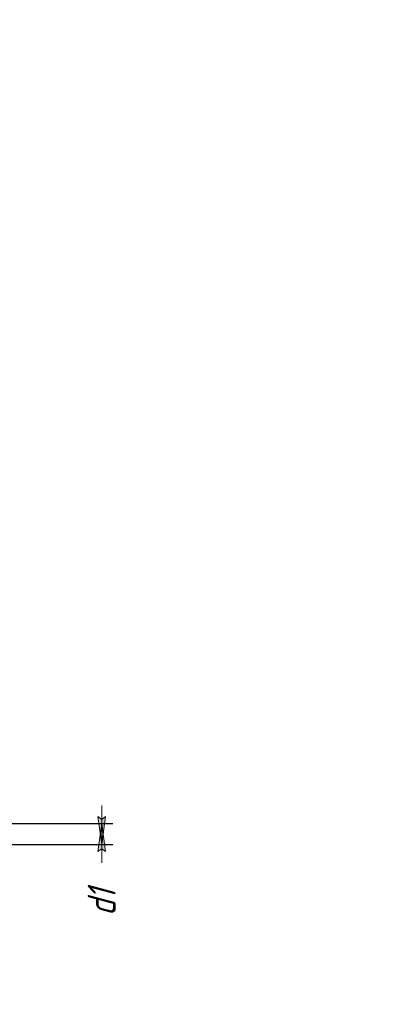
# Model space of a CAD drawing. Header units: millimetres. Extents: x 0 to 297, y 0 to 420.
# Tile 19 of 19: x 231 to 297, y 244 to 420. Entities that reach past the tile are written whole.
import ezdxf

# ---------------------------------------------------------------- set-up
doc = ezdxf.new("R2010")
doc.units = ezdxf.units.MM
doc.linetypes.add('K5LT_THIN', pattern=[0])
doc.layers.add('Системный слой', color=7, linetype='Continuous')
doc.styles.add('KDIMTEXTSTYLE', font='GOST_AU.SHX', dxfattribs={"width": 0.96, "oblique": 15, "height": 5})
doc.dimstyles.new('KDIMSTYLE (0.25)', dxfattribs={"dimtxt": 5, "dimasz": 1, "dimexe": 2, "dimexo": 0, "dimgap": 1, "dimtad": 1, "dimlfac": 4, "dimtxsty": 'KDIMTEXTSTYLE', "dimsah": 1, "dimcen": 0, "dimdle": 1, "dimadec": 0, "dimazin": 0, "dimtfac": 0.667, "dimtmove": 0, "dimatfit": 3, "dimfxl": 1, "dimtvp": 1, "dimtolj": 1, "dimtzin": 0, "dimarcsym": 0})

# ---------------------------------------------------------------- blocks, each defined once
blk = doc.blocks.new('KDIMARROW_02')
at = {"layer": 'Системный слой'}
blk.add_hatch(color=0, dxfattribs=at).paths.add_polyline_path([(4.5, 0), (5, 0.66), (0, 0), (5, -0.66)])
at = {"layer": 'Системный слой', "color": 0, "linetype": 'K5LT_THIN', "lineweight": 18}
for p, q in [((0, 0), (-1, 0)), ((5, 0.66), (0, 0)), ((0, 0), (5, -0.66)), ((0, 0), (7, 0)), ((4.5, 0), (5, 0.66)), ((5, -0.66), (4.5, 0))]:
    blk.add_line(p, q, dxfattribs=at)

msp = doc.modelspace()

# ---------------------------------------------------------------- dimensions: what is measured, and where the dimension line sits
at = {"layer": 'Системный слой', "color": 7}
msp.add_linear_dim(base=(245.697, 272.456), p1=(209.0921, 276.206), p2=(209.0921, 272.456), angle=90, location=(245.697, 262.0986), text='\\H5.0;\\W0.965;\\Q15;\\H5.0;\\W0.965;\\Q15;\\Q15;d1', dimstyle='KDIMSTYLE (0.25)', override={"dimexo": 0, "dimblk1": 'KDIMARROW_02', "dimblk2": 'KDIMARROW_02', "dimse1": 0, "dimse2": 0, "dimclrt": 7, "dimtolj": 1}, dxfattribs=at).render()

doc.saveas('drawing.dxf')
